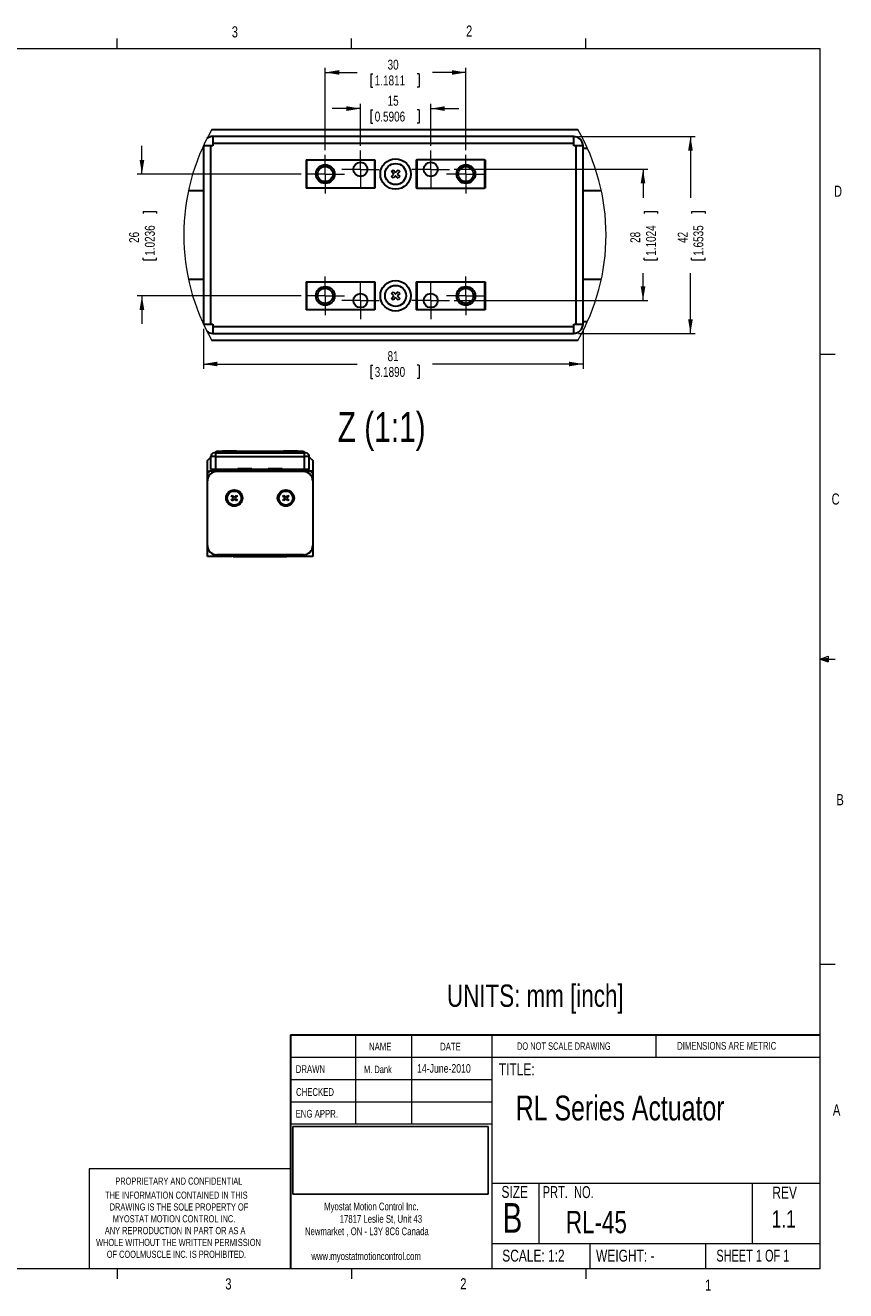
# Model space of a CAD drawing. Header units: millimetres. Extents: x 11 to 421, y 5 to 275.
# Tile 3 of 3: x 246 to 421, y 5 to 275. Entities that reach past the tile are written whole.
import ezdxf

# ---------------------------------------------------------------- set-up
doc = ezdxf.new("R2010")
doc.units = ezdxf.units.MM
doc.styles.add('SLDTEXTSTYLE0', font='TXT', dxfattribs={"width": 0.75})
doc.styles.add('SLDTEXTSTYLE1', font='TXT', dxfattribs={"width": 0.694444})
doc.styles.add('SLDTEXTSTYLE2', font='TXT', dxfattribs={"width": 0.6875})
doc.dimstyles.new('SLDDIMSTYLE10', dxfattribs={"dimtxt": 2.116667, "dimasz": 3, "dimexe": 0, "dimexo": 0.0625, "dimgap": 0.529167, "dimtad": 0, "dimrnd": 1e-09, "dimzin": 12, "dimdsep": 46, "dimtxsty": 'SLDTEXTSTYLE0', "dimsah": 1, "dimcen": 0.09, "dimadec": 0, "dimazin": 0, "dimtfac": 1, "dimtofl": 0, "dimtmove": 0, "dimatfit": 3, "dimfxl": 1, "dimtolj": 1, "dimtzin": 12, "dimarcsym": 0})
doc.dimstyles.new('SLDDIMSTYLE9', dxfattribs={"dimtxt": 2.116667, "dimasz": 3, "dimexe": 0, "dimexo": 0.0625, "dimgap": 0.529167, "dimtad": 0, "dimrnd": 1e-09, "dimzin": 12, "dimdsep": 46, "dimtxsty": 'SLDTEXTSTYLE0', "dimsah": 1, "dimcen": 0.09, "dimadec": 0, "dimazin": 0, "dimtfac": 1, "dimtofl": 0, "dimtmove": 0, "dimatfit": 3, "dimfxl": 1, "dimtolj": 1, "dimtzin": 12, "dimarcsym": 0})
picture_1 = doc.add_image_def('image1.bmp', size_in_pixel=(895, 310))

# ---------------------------------------------------------------- blocks, each defined once
blk = doc.blocks.new('SW_NOTE_0')
at = {"color": 0, "linetype": 'Continuous', "lineweight": 0, "char_height": 1.651, "attachment_point": 1, "style": 'SLDTEXTSTYLE0'}
for s, insert in [('Myostat Motion Control Inc.', (0, 2.13)), ('17817 Leslie St, Unit 43', (3.32, -0.52)), ('Newmarket , ON - L3Y 8C6 Canada', (-4.09, -3.17)), ('www.myostatmotioncontrol.com', (-2.73, -8.48))]:
    blk.add_mtext(s, dxfattribs=dict(at, insert=insert))
blk = doc.blocks.new('SW_NOTE_1')
at = {"color": 0, "linetype": 'Continuous', "lineweight": 0, "char_height": 1.524, "attachment_point": 1, "style": 'SLDTEXTSTYLE0'}
for s, insert in [('THE INFORMATION CONTAINED IN THIS', (0, 1.96)), ('DRAWING IS THE SOLE PROPERTY OF', (1, -0.56)), ('MYOSTAT MOTION CONTROL INC. ', (1.67, -3.08)), ('ANY REPRODUCTION IN PART OR AS A', (-0.04, -5.61)), ('WHOLE WITHOUT THE WRITTEN PERMISSION', (-1.91, -8.13)), ('OF COOLMUSCLE INC. IS PROHIBITED.', (0.37, -10.66))]:
    blk.add_mtext(s, dxfattribs=dict(at, insert=insert))
blk = doc.blocks.new('*D59')
at = {"color": 7, "linetype": 'Continuous', "lineweight": 0}
for p, q in [((317.85, 257.51), (311.85, 257.51)), ((317.85, 249.55), (317.85, 258.51)), ((320.04, 257.26), (320.04, 254.4)), ((320.04, 257.26), (320.47, 257.26)), ((330.36, 257.26), (329.93, 257.26)), ((330.36, 257.26), (330.36, 254.4)), ((332.85, 249.55), (332.85, 258.51)), ((332.85, 257.51), (338.85, 257.51)), ((320.04, 254.4), (320.47, 254.4)), ((330.36, 254.4), (329.93, 254.4))]:
    blk.add_line(p, q, dxfattribs=at)
for points in [[(317.85, 257.51), (314.85, 258.01), (314.85, 257.01)], [(332.85, 257.51), (335.85, 257.01), (335.85, 258.01)]]:
    blk.add_solid(points, dxfattribs=at)
at = {"color": 7, "linetype": 'Continuous', "lineweight": 0, "char_height": 2.117, "attachment_point": 1, "style": 'SLDTEXTSTYLE0'}
for s, insert in [('15', (323.64, 260.24)), ('0.5906', (320.9, 256.87))]:
    blk.add_mtext(s, dxfattribs=dict(at, insert=insert))
blk = doc.blocks.new('*D60')
at = {"color": 7, "linetype": 'Continuous', "lineweight": 0}
for p, q in [((310.35, 248.67), (310.35, 266.22)), ((310.35, 265.22), (317.17, 265.22)), ((320.04, 264.96), (320.04, 262.11)), ((320.04, 264.96), (320.47, 264.96)), ((330.36, 264.96), (329.93, 264.96)), ((330.36, 264.96), (330.36, 262.11)), ((340.35, 265.22), (333.23, 265.22)), ((340.35, 248.67), (340.35, 266.22)), ((320.04, 262.11), (320.47, 262.11)), ((330.36, 262.11), (329.93, 262.11))]:
    blk.add_line(p, q, dxfattribs=at)
for points in [[(310.35, 265.22), (313.35, 264.72), (313.35, 265.72)], [(340.35, 265.22), (337.35, 265.72), (337.35, 264.72)]]:
    blk.add_solid(points, dxfattribs=at)
at = {"color": 7, "linetype": 'Continuous', "lineweight": 0, "char_height": 2.117, "attachment_point": 1, "style": 'SLDTEXTSTYLE0'}
for s, insert in [('30', (323.64, 267.95)), ('1.1811', (320.9, 264.58))]:
    blk.add_mtext(s, dxfattribs=dict(at, insert=insert))
blk = doc.blocks.new('*D61')
at = {"color": 7, "linetype": 'Continuous', "lineweight": 0}
for p, q in [((271.23, 243.55), (271.23, 249.55)), ((305.23, 243.55), (270.23, 243.55)), ((271.48, 235.56), (274.34, 235.56)), ((271.48, 235.56), (271.48, 235.14)), ((274.34, 235.56), (274.34, 235.14)), ((271.48, 225.25), (271.48, 225.68)), ((271.48, 225.25), (274.34, 225.25)), ((274.34, 225.25), (274.34, 225.68)), ((305.23, 217.55), (270.23, 217.55)), ((271.23, 217.55), (271.23, 211.55))]:
    blk.add_line(p, q, dxfattribs=at)
for points in [[(271.23, 243.55), (271.73, 246.55), (270.73, 246.55)], [(271.23, 217.55), (270.73, 214.55), (271.73, 214.55)]]:
    blk.add_solid(points, dxfattribs=at)
at = {"color": 7, "linetype": 'Continuous', "lineweight": 0, "char_height": 2.117, "attachment_point": 1, "rotation": 90, "style": 'SLDTEXTSTYLE0'}
for s, insert in [('1.0236', (271.86, 226.11)), ('26', (268.5, 228.84))]:
    blk.add_mtext(s, dxfattribs=dict(at, insert=insert))
blk = doc.blocks.new('*D62')
at = {"color": 7, "linetype": 'Continuous', "lineweight": 0}
for p, q in [((337.85, 244.55), (379.14, 244.55)), ((378.14, 244.55), (378.14, 238.44)), ((378.4, 235.56), (381.25, 235.56)), ((378.4, 235.56), (378.4, 235.14)), ((381.25, 235.56), (381.25, 235.14)), ((378.4, 225.25), (378.4, 225.68)), ((378.4, 225.25), (381.25, 225.25)), ((381.25, 225.25), (381.25, 225.68)), ((378.14, 216.55), (378.14, 222.38)), ((337.85, 216.55), (379.14, 216.55))]:
    blk.add_line(p, q, dxfattribs=at)
for points in [[(378.14, 244.55), (377.64, 241.55), (378.64, 241.55)], [(378.14, 216.55), (378.64, 219.55), (377.64, 219.55)]]:
    blk.add_solid(points, dxfattribs=at)
at = {"color": 7, "linetype": 'Continuous', "lineweight": 0, "char_height": 2.117, "attachment_point": 1, "rotation": 90, "style": 'SLDTEXTSTYLE0'}
for s, insert in [('1.1024', (378.78, 226.11)), ('28', (375.42, 228.84))]:
    blk.add_mtext(s, dxfattribs=dict(at, insert=insert))
blk = doc.blocks.new('*D63')
at = {"color": 7, "linetype": 'Continuous', "lineweight": 0}
for p, q in [((364.35, 251.55), (389.26, 251.55)), ((388.26, 251.55), (388.26, 238.44)), ((388.51, 235.56), (391.37, 235.56)), ((388.51, 235.56), (388.51, 235.14)), ((391.37, 235.56), (391.37, 235.14)), ((388.51, 225.25), (388.51, 225.68)), ((388.51, 225.25), (391.37, 225.25)), ((391.37, 225.25), (391.37, 225.68)), ((388.26, 209.55), (388.26, 222.38)), ((364.35, 209.55), (389.26, 209.55))]:
    blk.add_line(p, q, dxfattribs=at)
for points in [[(388.26, 251.55), (387.76, 248.55), (388.76, 248.55)], [(388.26, 209.55), (388.76, 212.55), (387.76, 212.55)]]:
    blk.add_solid(points, dxfattribs=at)
at = {"color": 7, "linetype": 'Continuous', "lineweight": 0, "char_height": 2.117, "attachment_point": 1, "rotation": 90, "style": 'SLDTEXTSTYLE0'}
for s, insert in [('1.6535', (388.89, 226.11)), ('42', (385.53, 228.84))]:
    blk.add_mtext(s, dxfattribs=dict(at, insert=insert))
blk = doc.blocks.new('*D64')
at = {"color": 7, "linetype": 'Continuous', "lineweight": 0}
for p, q in [((284.35, 210.55), (284.35, 202.01)), ((365.35, 210.55), (365.35, 202.01)), ((284.35, 203.01), (317.17, 203.01)), ((320.04, 202.76), (320.04, 199.9)), ((320.04, 202.76), (320.47, 202.76)), ((330.36, 202.76), (329.93, 202.76)), ((330.36, 202.76), (330.36, 199.9)), ((365.35, 203.01), (333.23, 203.01)), ((320.04, 199.9), (320.47, 199.9)), ((330.36, 199.9), (329.93, 199.9))]:
    blk.add_line(p, q, dxfattribs=at)
for points in [[(284.35, 203.01), (287.35, 202.51), (287.35, 203.51)], [(365.35, 203.01), (362.35, 203.51), (362.35, 202.51)]]:
    blk.add_solid(points, dxfattribs=at)
at = {"color": 7, "linetype": 'Continuous', "lineweight": 0, "char_height": 2.117, "attachment_point": 1, "style": 'SLDTEXTSTYLE0'}
for s, insert in [('81', (323.64, 205.74)), ('3.1890', (320.9, 202.38))]:
    blk.add_mtext(s, dxfattribs=dict(at, insert=insert))
blk = doc.blocks.new('SW_CENTERMARKSYMBOL_28')
at = {"color": 0, "linetype": 'Continuous', "lineweight": 0}
for p, q in [((0, 2.5), (0, 4.12)), ((-2.5, 0), (-4.12, 0)), ((0, 0), (-2.5, 0)), ((0, 0), (0, 2.5)), ((0, 0), (0, -2.5)), ((0, 0), (2.5, 0)), ((2.5, 0), (4.12, 0)), ((0, -2.5), (0, -4.12))]:
    blk.add_line(p, q, dxfattribs=at)
blk = doc.blocks.new('SW_CENTERMARKSYMBOL_29')
at = {"color": 0, "linetype": 'Continuous', "lineweight": 0}
for p, q in [((0, 2.5), (0, 4.12)), ((-2.5, 0), (-4.12, 0)), ((0, 0), (-2.5, 0)), ((0, 0), (0, 2.5)), ((0, 0), (0, -2.5)), ((0, 0), (2.5, 0)), ((2.5, 0), (4.12, 0)), ((0, -2.5), (0, -4.12))]:
    blk.add_line(p, q, dxfattribs=at)
blk = doc.blocks.new('SW_CENTERMARKSYMBOL_30')
at = {"color": 0, "linetype": 'Continuous', "lineweight": 0}
for p, q in [((0, 2.5), (0, 4.12)), ((-2.5, 0), (-4.12, 0)), ((0, 0), (-2.5, 0)), ((0, 0), (0, 2.5)), ((0, 0), (0, -2.5)), ((0, 0), (2.5, 0)), ((2.5, 0), (4.12, 0)), ((0, -2.5), (0, -4.12))]:
    blk.add_line(p, q, dxfattribs=at)
blk = doc.blocks.new('SW_CENTERMARKSYMBOL_31')
at = {"color": 0, "linetype": 'Continuous', "lineweight": 0}
for p, q in [((0, 2.5), (0, 4.12)), ((-2.5, 0), (-4.12, 0)), ((0, 0), (-2.5, 0)), ((0, 0), (0, 2.5)), ((0, 0), (0, -2.5)), ((0, 0), (2.5, 0)), ((2.5, 0), (4.12, 0)), ((0, -2.5), (0, -4.12))]:
    blk.add_line(p, q, dxfattribs=at)
blk = doc.blocks.new('SW_CENTERMARKSYMBOL_32')
at = {"color": 0, "linetype": 'Continuous', "lineweight": 0}
for p, q in [((0, 2.5), (0, 4)), ((-2.5, 0), (-4, 0)), ((0, 0), (-2.5, 0)), ((0, 0), (0, 2.5)), ((0, 0), (0, -2.5)), ((0, 0), (2.5, 0)), ((2.5, 0), (4, 0)), ((0, -2.5), (0, -4))]:
    blk.add_line(p, q, dxfattribs=at)
blk = doc.blocks.new('SW_CENTERMARKSYMBOL_33')
at = {"color": 0, "linetype": 'Continuous', "lineweight": 0}
for p, q in [((0, 2.5), (0, 4)), ((-2.5, 0), (-4, 0)), ((0, 0), (-2.5, 0)), ((0, 0), (0, 2.5)), ((0, 0), (0, -2.5)), ((0, 0), (2.5, 0)), ((2.5, 0), (4, 0)), ((0, -2.5), (0, -4))]:
    blk.add_line(p, q, dxfattribs=at)
blk = doc.blocks.new('SW_CENTERMARKSYMBOL_34')
at = {"color": 0, "linetype": 'Continuous', "lineweight": 0}
for p, q in [((0, 2.5), (0, 4)), ((-2.5, 0), (-4, 0)), ((0, 0), (-2.5, 0)), ((0, 0), (0, 2.5)), ((0, 0), (0, -2.5)), ((0, 0), (2.5, 0)), ((2.5, 0), (4, 0)), ((0, -2.5), (0, -4))]:
    blk.add_line(p, q, dxfattribs=at)
blk = doc.blocks.new('SW_CENTERMARKSYMBOL_35')
at = {"color": 0, "linetype": 'Continuous', "lineweight": 0}
for p, q in [((0, 2.5), (0, 4)), ((-2.5, 0), (-4, 0)), ((0, 0), (-2.5, 0)), ((0, 0), (0, 2.5)), ((0, 0), (0, -2.5)), ((0, 0), (2.5, 0)), ((2.5, 0), (4, 0)), ((0, -2.5), (0, -4))]:
    blk.add_line(p, q, dxfattribs=at)

msp = doc.modelspace()

# ---------------------------------------------------------------- linework, layer by layer
at = {"color": 7, "linetype": 'Continuous', "lineweight": 0}
for p, q in [((15.9068, 270.3087), (415.9568, 270.3087)), ((265.9317, 270.3087), (265.9317, 272.4626)), ((315.9379, 270.3087), (315.9379, 272.4626)), ((365.9442, 270.3087), (365.9442, 272.4626)), ((415.9568, 9.9587), (415.9568, 270.3087)), ((415.9568, 205.1124), (419.1318, 205.1124)), ((415.9568, 140.0249), (417.6632, 140.6348)), ((417.6632, 140.6348), (417.6632, 139.4514)), ((415.9568, 140.0249), (417.6632, 140.2545)), ((415.9568, 140.0249), (419.1318, 140.0249)), ((415.9568, 140.0249), (417.6632, 139.4514)), ((415.9568, 140.0249), (417.6632, 139.7631)), ((415.9568, 74.9374), (419.1318, 74.9374)), ((316.8169, 59.8531), (316.8169, 40.8031)), ((328.7175, 59.8531), (328.7175, 40.8031)), ((345.8853, 59.8531), (345.8853, 9.9587)), ((380.921, 55.0906), (380.921, 59.8531)), ((302.9194, 55.0906), (415.9568, 55.0906)), ((302.9194, 50.3281), (345.8853, 50.3281)), ((302.9194, 45.5656), (345.8853, 45.5656)), ((345.8853, 40.8031), (302.9194, 40.8031)), ((259.9535, 31.2781), (259.9535, 9.9587)), ((302.9194, 31.2781), (259.9535, 31.2781)), ((345.8853, 28.2432), (415.9568, 28.2432)), ((355.9321, 28.2432), (355.9321, 15.366)), ((401.4296, 28.2432), (401.4296, 15.366)), ((345.8853, 15.366), (415.9568, 15.366)), ((366.793, 15.366), (366.793, 9.9587)), ((391.4795, 15.366), (391.4795, 9.9587)), ((415.9568, 9.9587), (15.9068, 9.9587)), ((265.9317, 9.9587), (265.9317, 7.8048)), ((315.9379, 9.9587), (315.9379, 7.8048)), ((365.9442, 9.9587), (365.9442, 7.8048))]:
    msp.add_line(p, q, dxfattribs=at)
at = {"color": 7, "linetype": 'Continuous', "lineweight": 30}
for p, q in [((286.1663, 253.0463), (364.2326, 253.0463)), ((286.348, 251.5463), (286.348, 250.0463)), ((363.348, 251.5463), (286.348, 251.5463)), ((363.348, 250.0463), (363.348, 251.5463)), ((284.1192, 249.0463), (284.348, 249.0463)), ((284.348, 249.5463), (284.348, 211.5463)), ((285.848, 249.5463), (284.348, 249.5463)), ((284.348, 249.5463), (284.348, 249.5463)), ((285.848, 249.5463), (285.848, 211.5463)), ((286.348, 249.5463), (285.848, 249.5463)), ((363.348, 250.0463), (286.348, 250.0463)), ((286.348, 250.0463), (286.348, 249.5463)), ((363.348, 249.5463), (363.348, 250.0463)), ((363.848, 249.5463), (363.348, 249.5463)), ((363.848, 211.5463), (363.848, 249.5463)), ((365.348, 249.5463), (363.848, 249.5463)), ((365.348, 211.5463), (365.348, 249.5463)), ((365.348, 249.0463), (366.2797, 249.0463)), ((306.248, 246.5463), (306.348, 246.5463)), ((306.248, 246.5463), (306.248, 240.5463)), ((306.348, 246.5463), (306.348, 240.5463)), ((306.348, 246.5463), (320.848, 246.5463)), ((320.848, 246.5463), (320.848, 240.5463)), ((320.848, 246.5463), (320.948, 246.5463)), ((320.948, 246.5463), (320.948, 240.5463)), ((329.748, 246.5463), (329.848, 246.5463)), ((329.748, 246.5463), (329.748, 240.5463)), ((344.348, 246.5463), (329.848, 246.5463)), ((329.848, 246.5463), (329.848, 240.5463)), ((344.348, 246.5463), (344.348, 240.5463)), ((344.348, 246.5463), (344.448, 246.5463)), ((344.448, 246.5463), (344.448, 240.5463)), ((324.4641, 244.0766), (324.8177, 244.4302)), ((324.9945, 243.5463), (324.4641, 244.0766)), ((324.4641, 243.016), (324.9945, 243.5463)), ((324.8177, 242.6624), (324.4641, 243.016)), ((324.8177, 244.4302), (325.348, 243.8999)), ((325.348, 243.1928), (324.8177, 242.6624)), ((325.348, 243.8999), (325.8784, 244.4302)), ((325.8784, 242.6624), (325.348, 243.1928)), ((326.2319, 244.0766), (325.7016, 243.5463)), ((325.7016, 243.5463), (326.2319, 243.016)), ((325.8784, 244.4302), (326.2319, 244.0766)), ((326.2319, 243.016), (325.8784, 242.6624)), ((306.348, 240.5463), (306.248, 240.5463)), ((320.848, 240.5463), (306.348, 240.5463)), ((320.948, 240.5463), (320.848, 240.5463)), ((329.848, 240.5463), (329.748, 240.5463)), ((329.848, 240.5463), (344.348, 240.5463)), ((344.448, 240.5463), (344.348, 240.5463)), ((281.1587, 240.0463), (284.348, 240.0463)), ((365.348, 240.0463), (369.2402, 240.0463)), ((284.348, 221.0463), (281.1587, 221.0463)), ((306.248, 220.5463), (306.348, 220.5463)), ((306.248, 220.5463), (306.248, 214.5463)), ((306.348, 220.5463), (306.348, 214.5463)), ((306.348, 220.5463), (320.848, 220.5463)), ((320.848, 220.5463), (320.848, 214.5463)), ((320.848, 220.5463), (320.948, 220.5463)), ((320.948, 220.5463), (320.948, 214.5463)), ((329.748, 220.5463), (329.848, 220.5463)), ((329.748, 220.5463), (329.748, 214.5463)), ((329.848, 220.5463), (329.848, 214.5463)), ((329.848, 220.5463), (344.348, 220.5463)), ((344.348, 220.5463), (344.348, 214.5463)), ((344.348, 220.5463), (344.448, 220.5463)), ((344.448, 220.5463), (344.448, 214.5463)), ((369.2402, 221.0463), (365.348, 221.0463)), ((324.4641, 218.0766), (324.8177, 218.4302)), ((324.9945, 217.5463), (324.4641, 218.0766)), ((324.4641, 217.016), (324.9945, 217.5463)), ((324.8177, 216.6624), (324.4641, 217.016)), ((324.8177, 218.4302), (325.348, 217.8999)), ((325.348, 217.1928), (324.8177, 216.6624)), ((325.348, 217.8999), (325.8784, 218.4302)), ((325.8784, 216.6624), (325.348, 217.1928)), ((326.2319, 218.0766), (325.7016, 217.5463)), ((325.7016, 217.5463), (326.2319, 217.016)), ((325.8784, 218.4302), (326.2319, 218.0766)), ((326.2319, 217.016), (325.8784, 216.6624)), ((306.348, 214.5463), (306.248, 214.5463)), ((320.848, 214.5463), (306.348, 214.5463)), ((320.948, 214.5463), (320.848, 214.5463)), ((329.848, 214.5463), (329.748, 214.5463)), ((344.348, 214.5463), (329.848, 214.5463)), ((344.448, 214.5463), (344.348, 214.5463)), ((284.1192, 212.0463), (284.348, 212.0463)), ((284.348, 211.5463), (285.848, 211.5463)), ((284.348, 211.5463), (284.348, 211.5463)), ((285.848, 211.5463), (286.348, 211.5463)), ((286.348, 211.5463), (286.348, 211.0463)), ((286.348, 211.0463), (363.348, 211.0463)), ((286.348, 211.0463), (286.348, 209.5463)), ((363.348, 211.5463), (363.848, 211.5463)), ((363.348, 211.0463), (363.348, 211.5463)), ((363.348, 209.5463), (363.348, 211.0463)), ((363.848, 211.5463), (365.348, 211.5463)), ((365.348, 212.0463), (366.2797, 212.0463)), ((364.2326, 208.0463), (286.1663, 208.0463)), ((286.348, 209.5463), (363.348, 209.5463)), ((286.9348, 184.026), (286.6848, 184.026)), ((286.8048, 184.026), (287.1848, 184.406)), ((286.9348, 184.026), (305.9348, 184.026)), ((286.9348, 184.026), (286.9348, 183.276)), ((287.1848, 184.406), (288.4348, 184.406)), ((288.4348, 184.406), (288.4348, 184.026)), ((291.4348, 184.406), (288.4348, 184.406)), ((291.4348, 184.026), (291.4348, 184.406)), ((291.4348, 184.406), (301.4348, 184.406)), ((304.4348, 184.406), (301.4348, 184.406)), ((301.4348, 184.026), (301.4348, 184.406)), ((304.4348, 184.406), (304.4348, 184.026)), ((304.4348, 184.406), (305.6848, 184.406)), ((305.6848, 184.406), (306.0648, 184.026)), ((306.1848, 184.026), (305.9348, 184.026)), ((305.9348, 183.276), (305.9348, 184.026)), ((285.1848, 182.406), (285.9348, 183.156)), ((285.1848, 180.156), (285.1848, 182.406)), ((286.9348, 183.276), (285.9348, 183.276)), ((285.9348, 180.526), (285.9348, 183.276)), ((286.9348, 183.276), (305.9348, 183.276)), ((286.9348, 183.276), (286.9348, 180.526)), ((306.9348, 183.276), (305.9348, 183.276)), ((305.9348, 180.526), (305.9348, 183.276)), ((306.9348, 180.526), (306.9348, 183.276)), ((306.9348, 183.156), (307.6848, 182.406)), ((307.6848, 182.406), (307.6848, 180.156)), ((285.1848, 179.656), (285.6848, 180.156)), ((285.1848, 180.156), (285.6848, 180.156)), ((285.1848, 179.656), (285.1848, 180.156)), ((285.1848, 178.056), (285.1848, 179.656)), ((291.6848, 180.156), (285.6848, 180.156)), ((286.9348, 180.526), (285.9348, 180.526)), ((291.6898, 180.526), (286.9348, 180.526)), ((287.1848, 180.526), (287.1848, 180.326)), ((287.1848, 180.326), (291.6848, 180.326)), ((305.6848, 180.056), (287.1848, 180.056)), ((291.6848, 180.206), (291.6848, 180.326)), ((291.6848, 180.156), (291.6848, 180.206)), ((301.1848, 180.206), (291.6848, 180.206)), ((294.6798, 180.656), (291.6898, 180.656)), ((298.1898, 180.526), (294.6798, 180.526)), ((301.1798, 180.656), (298.1898, 180.656)), ((305.9348, 180.526), (301.1798, 180.526)), ((301.1848, 180.326), (305.6848, 180.326)), ((301.1848, 180.326), (301.1848, 180.206)), ((301.1848, 180.206), (301.1848, 180.156)), ((307.1848, 180.156), (301.1848, 180.156)), ((305.6848, 180.326), (305.6848, 180.526)), ((306.9348, 180.526), (305.9348, 180.526)), ((307.6848, 179.656), (307.1848, 180.156)), ((307.6848, 180.156), (307.1848, 180.156)), ((307.6848, 180.156), (307.6848, 179.656)), ((307.6848, 179.656), (307.6848, 178.056)), ((285.1848, 164.306), (285.1848, 178.056)), ((307.6848, 178.056), (307.6848, 164.306)), ((285.1848, 161.906), (285.1848, 164.306)), ((305.6848, 162.306), (287.1848, 162.306)), ((290.4348, 161.906), (290.4348, 162.306)), ((290.6848, 161.906), (290.4348, 162.156)), ((302.1848, 161.906), (302.4348, 162.156)), ((302.4348, 162.306), (302.4348, 161.906)), ((307.6848, 164.306), (307.6848, 161.906)), ((290.4348, 161.906), (285.1848, 161.906)), ((290.6848, 161.906), (302.1848, 161.906)), ((307.6848, 161.906), (302.4348, 161.906)), ((302.9194, 59.8531), (415.9568, 59.8531)), ((302.9194, 59.8531), (302.9194, 9.9587))]:
    msp.add_line(p, q, dxfattribs=at)
for centre, radius in [((317.848, 244.5463), 1.5), ((325.348, 243.5463), 3.25), ((325.348, 243.5463), 2.25), ((332.848, 244.5463), 1.5), ((310.348, 243.5463), 2), ((310.348, 243.5463), 1.621), ((340.348, 243.5463), 2), ((340.348, 243.5463), 1.621), ((310.348, 217.5463), 2), ((310.348, 217.5463), 1.621), ((325.348, 217.5463), 3.25), ((325.348, 217.5463), 2.25), ((340.348, 217.5463), 2), ((340.348, 217.5463), 1.621), ((317.848, 216.5463), 1.5), ((332.848, 216.5463), 1.5), ((290.9348, 174.406), 1.75), ((290.9348, 174.406), 1.5), ((301.9348, 174.406), 1.75), ((301.9348, 174.406), 1.5)]:
    msp.add_circle(centre, radius, dxfattribs=at)
at = {"color": 7, "linetype": 'Continuous', "lineweight": 0}
for centre, start, end in [((325.1995, 230.5463), 150.039442, 209.960558), ((325.1995, 230.5463), 359.99999, 29.960567), ((325.1994, 230.5463), 330.039436, 0.000007)]:
    msp.add_arc(centre, 45.0537, start, end, dxfattribs=at)
at = {"color": 7, "linetype": 'Continuous', "lineweight": 30}
for centre, radius, start, end in [((286.3289, 249.6422), 1.9042, 89.425803, 129.811649), ((363.348, 249.5463), 2, 0.000045, 89.999955), ((363.348, 211.5463), 2, 270.000045, 359.999955), ((286.3289, 211.4504), 1.9042, 230.188351, 270.574197), ((286.6848, 183.276), 0.75, 90, 180), ((306.1848, 183.276), 0.75, 0, 90), ((287.1848, 178.056), 2, 90, 180), ((305.6848, 178.056), 2, 0, 90), ((287.1848, 164.306), 2, 180, 270), ((305.6848, 164.306), 2, 270, 0)]:
    msp.add_arc(centre, radius, start, end, dxfattribs=at)
for points, degree in [([(291.6898, 180.656), (291.6898, 180.206)], 1), ([(294.6798, 180.206), (294.6798, 180.656)], 1), ([(298.1898, 180.656), (298.1898, 180.206)], 1), ([(301.1798, 180.206), (301.1798, 180.656)], 1), ([(290.316, 174.848), (290.375, 174.9069), (290.4339, 174.9658), (290.4928, 175.0248)], 3), ([(290.758, 174.406), (290.6079, 174.5561), (290.4594, 174.7046), (290.316, 174.848)], 3), ([(290.316, 173.9641), (290.4594, 174.1075), (290.608, 174.256), (290.758, 174.406)], 3), ([(290.4928, 173.7873), (290.4339, 173.8463), (290.375, 173.9052), (290.316, 173.9641)], 3), ([(290.4928, 175.0248), (290.6362, 174.8814), (290.7847, 174.7329), (290.9348, 174.5828)], 3), ([(290.9348, 174.2293), (290.7847, 174.0792), (290.6362, 173.9307), (290.4928, 173.7873)], 3), ([(290.9348, 174.5828), (291.0848, 174.7329), (291.2333, 174.8814), (291.3767, 175.0248)], 3), ([(291.3767, 173.7873), (291.2334, 173.9307), (291.0848, 174.0792), (290.9348, 174.2293)], 3), ([(291.5535, 174.848), (291.4101, 174.7046), (291.2616, 174.5561), (291.1115, 174.406)], 3), ([(291.1115, 174.406), (291.2616, 174.256), (291.4101, 174.1075), (291.5535, 173.9641)], 3), ([(291.3767, 175.0248), (291.4356, 174.9658), (291.4946, 174.9069), (291.5535, 174.848)], 3), ([(291.5535, 173.9641), (291.4946, 173.9052), (291.4356, 173.8463), (291.3767, 173.7873)], 3), ([(301.316, 174.848), (301.375, 174.9069), (301.4339, 174.9658), (301.4928, 175.0248)], 3), ([(301.758, 174.406), (301.6079, 174.5561), (301.4594, 174.7046), (301.316, 174.848)], 3), ([(301.316, 173.9641), (301.4594, 174.1075), (301.608, 174.256), (301.758, 174.406)], 3), ([(301.4928, 173.7873), (301.4339, 173.8463), (301.375, 173.9052), (301.316, 173.9641)], 3), ([(301.4928, 175.0248), (301.6362, 174.8814), (301.7847, 174.7329), (301.9348, 174.5828)], 3), ([(301.9348, 174.2293), (301.7847, 174.0792), (301.6362, 173.9307), (301.4928, 173.7873)], 3), ([(301.9348, 174.5828), (302.0848, 174.7329), (302.2333, 174.8814), (302.3767, 175.0248)], 3), ([(302.3767, 173.7873), (302.2334, 173.9307), (302.0848, 174.0792), (301.9348, 174.2293)], 3), ([(302.5535, 174.848), (302.4101, 174.7046), (302.2616, 174.5561), (302.1115, 174.406)], 3), ([(302.1115, 174.406), (302.2616, 174.256), (302.4101, 174.1075), (302.5535, 173.9641)], 3), ([(302.3767, 175.0248), (302.4356, 174.9658), (302.4946, 174.9069), (302.5535, 174.848)], 3), ([(302.5535, 173.9641), (302.4946, 173.9052), (302.4356, 173.8463), (302.3767, 173.7873)], 3)]:
    msp.add_open_spline(points, degree=degree, dxfattribs=at)

# ---------------------------------------------------------------- block references
at = {"color": 7, "linetype": 'Continuous', "lineweight": 0}
for name, p in [('SW_CENTERMARKSYMBOL_34', (317.848, 244.5463)), ('SW_CENTERMARKSYMBOL_35', (332.848, 244.5463)), ('SW_CENTERMARKSYMBOL_30', (310.348, 243.5463)), ('SW_CENTERMARKSYMBOL_31', (340.348, 243.5463)), ('SW_CENTERMARKSYMBOL_28', (310.348, 217.5463)), ('SW_CENTERMARKSYMBOL_29', (340.348, 217.5463)), ('SW_CENTERMARKSYMBOL_32', (317.848, 216.5463)), ('SW_CENTERMARKSYMBOL_33', (332.848, 216.5463)), ('SW_NOTE_1', (263.3542, 24.4643)), ('SW_NOTE_0', (310.1009, 21.9408))]:
    msp.add_blockref(name, p, dxfattribs=at)

# ---------------------------------------------------------------- texts
at = {"color": 7, "linetype": 'Continuous', "lineweight": 0, "attachment_point": 1}
for s, insert, char_height, style in [('3', (290.3913, 275.0699), 2.3813, 'SLDTEXTSTYLE0'), ('2', (340.3853, 275.2395), 2.3813, 'SLDTEXTSTYLE0'), ('D', (418.8794, 241.0714), 2.3813, 'SLDTEXTSTYLE0'), ('Z (1:1)', (313.0066, 192.7411), 6.35, 'SLDTEXTSTYLE0'), ('C', (418.368, 175.389), 2.3813, 'SLDTEXTSTYLE0'), ('B', (419.3916, 111.2288), 2.3813, 'SLDTEXTSTYLE0'), ('UNITS: mm [inch]', (336.3162, 70.6044), 4.7625, 'SLDTEXTSTYLE0'), ('NAME', (319.6806, 58.1816), 1.651, 'SLDTEXTSTYLE0'), ('DATE', (334.8453, 58.1816), 1.651, 'SLDTEXTSTYLE0'), ('DO NOT SCALE DRAWING', (351.2507, 58.2586), 1.5875, 'SLDTEXTSTYLE0'), ('DIMENSIONS ARE METRIC', (385.4163, 58.3493), 1.651, 'SLDTEXTSTYLE0'), ('DRAWN', (304.0533, 53.3814), 1.651, 'SLDTEXTSTYLE0'), ('M. Dank', (318.6028, 53.2907), 1.5875, 'SLDTEXTSTYLE0'), ('14-June-2010', (329.9241, 53.6327), 1.852083, 'SLDTEXTSTYLE0'), ('TITLE:', (347.3752, 53.7549), 2.54, 'SLDTEXTSTYLE0'), ('CHECKED', (304.1075, 48.4955), 1.651, 'SLDTEXTSTYLE0'), ('RL Series Actuator', (350.991, 46.8995), 5.291667, 'SLDTEXTSTYLE0'), ('ENG APPR.', (304.034, 43.8595), 1.651, 'SLDTEXTSTYLE0'), ('A', (418.6449, 45.0247), 2.3813, 'SLDTEXTSTYLE0'), ('PROPRIETARY AND CONFIDENTIAL', (265.5535, 29.4237), 1.524, 'SLDTEXTSTYLE0'), ('SIZE', (347.9364, 27.6167), 2.54, 'SLDTEXTSTYLE0'), ('PRT.  NO.', (356.7375, 27.5812), 2.54, 'SLDTEXTSTYLE1'), ('REV', (405.7417, 27.4819), 2.54, 'SLDTEXTSTYLE0'), ('B', (348.1368, 23.983), 6.35, 'SLDTEXTSTYLE0'), ('RL-45', (361.687, 22.2982), 4.7625, 'SLDTEXTSTYLE0'), ('1.1', (405.5772, 22.4454), 3.70417, 'SLDTEXTSTYLE0'), ('SCALE: 1:2', (348.1054, 14.0233), 2.54, 'SLDTEXTSTYLE0'), ('WEIGHT: -', (368.1188, 14.0233), 2.54, 'SLDTEXTSTYLE0'), ('SHEET 1 OF 1', (393.7877, 14.0316), 2.54, 'SLDTEXTSTYLE2'), ('3', (289.0208, 7.9151), 2.3813, 'SLDTEXTSTYLE0'), ('2', (339.1483, 7.936), 2.3813, 'SLDTEXTSTYLE0'), ('1', (391.3712, 7.6548), 2.3813, 'SLDTEXTSTYLE0')]:
    msp.add_mtext(s, dxfattribs=dict(at, insert=insert, char_height=char_height, style=style))

# ---------------------------------------------------------------- dimensions: what is measured, and where the dimension line sits
at = {"color": 7, "linetype": 'Continuous', "lineweight": 0}
for base, p1, p2, dimstyle, picture, middle in [((310.348, 265.2166), (340.348, 247.6673), (310.348, 247.6673), 'SLDDIMSTYLE10', '*D60', (325.1994, 265.2166)), ((317.848, 257.5088), (332.848, 248.5463), (317.848, 248.5463), 'SLDDIMSTYLE9', '*D59', (325.1994, 257.5088)), ((365.348, 203.0147), (284.348, 211.5463), (365.348, 211.5463), 'SLDDIMSTYLE10', '*D64', (325.1994, 203.0147))]:
    dim = msp.add_linear_dim(base=base, p1=p1, p2=p2, dimstyle=dimstyle, dxfattribs=at)
    dim.commit()
    dim.dimension.update_dxf_attribs({"geometry": picture, "text_midpoint": middle, "dimtype": 160})
for base, p1, p2, dimstyle, picture, middle in [((388.2608, 209.5463), (363.348, 251.5463), (363.348, 209.5463), 'SLDDIMSTYLE10', '*D63', (388.2608, 230.4074)), ((271.2297, 243.5463), (306.227, 217.5463), (306.227, 243.5463), 'SLDDIMSTYLE9', '*D61', (271.2297, 230.4074)), ((378.1437, 216.5463), (336.848, 244.5463), (336.848, 216.5463), 'SLDDIMSTYLE10', '*D62', (378.1437, 230.4074))]:
    dim = msp.add_linear_dim(base=base, p1=p1, p2=p2, angle=90, dimstyle=dimstyle, dxfattribs=at)
    dim.commit()
    dim.dimension.update_dxf_attribs({"geometry": picture, "text_midpoint": middle, "dimtype": 160})

# ---------------------------------------------------------------- pictures from other files: only their frames are drawn
image = msp.add_image(picture_1, insert=(303.408, 25.856), size_in_units=(41.6841, 14.4381))
image.dxf.flags = 7

doc.saveas('drawing.dxf')
